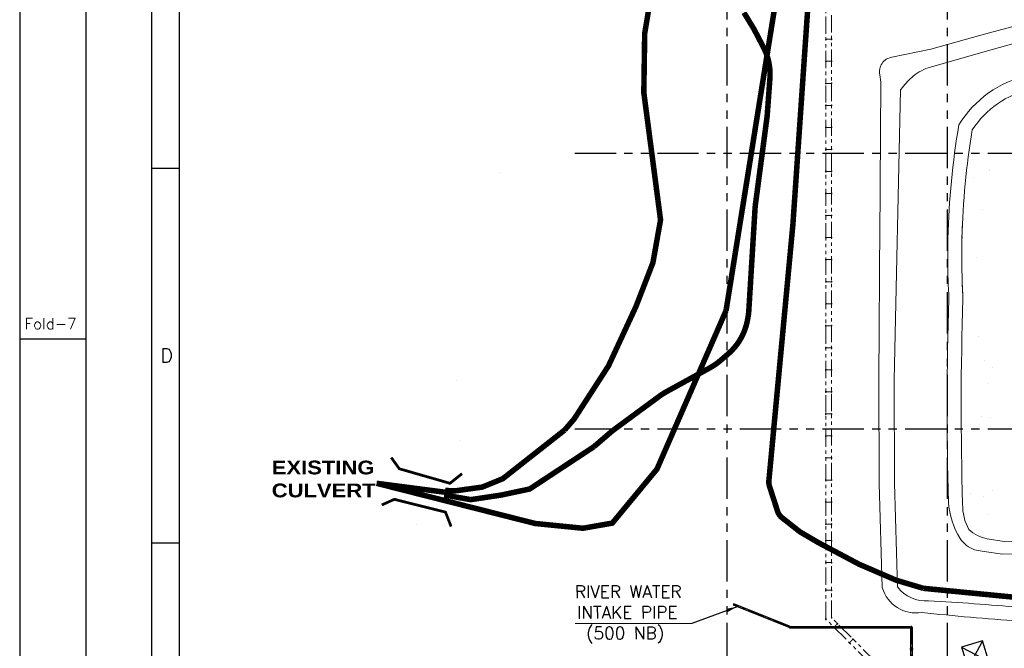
# Model space of a CAD drawing. Header units: inches. Extents: x -4968858 to -265257, y -220693 to 1871410.
# Tile 7 of 256: x -2643257 to -2285688, y 1265129 to 1493320. Entities that reach past the tile are written whole.
import ezdxf
from ezdxf.enums import TextEntityAlignment as Align

# ---------------------------------------------------------------- set-up
doc = ezdxf.new("R2010")
doc.units = ezdxf.units.IN
doc.header["$MEASUREMENT"] = 0
for name, pattern in [('CENTER', [2, 1.25, -0.25, 0.25, -0.25]), ('CENTER2', [1.125, 0.75, -0.125, 0.125, -0.125]), ('CENTERX2', [4, 2.5, -0.5, 0.5, -0.5]), ('CONTINOUS', [0]), ('CW-PIPE-ALT-1$0$HIDDEN', [0.375, 0.25, -0.125]), ('DASHED2', [0.375, 0.25, -0.125]), ('HIDDEN', [0.375, 0.25, -0.125]), ('PHANTOM', [2.5, 1.25, -0.25, 0.25, -0.25, 0.25, -0.25]), ('PHANTOM2', [1.25, 0.625, -0.125, 0.125, -0.125, 0.125, -0.125])]:
    doc.linetypes.add(name, pattern=pattern)
for name, color, linetype, lineweight in [('01_ CENTER LINE', 1, 'CENTER2', 0), ('01_Dimension', 12, 'Continuous', 13), ('01_Pipe Support', 31, 'Continuous', 13), ('16. REF LINE', 251, 'PHANTOM2', 0), ('DAM', 151, 'Continuous', 0), ('TOWER DISMNT', 2, 'Continuous', 30)]:
    doc.layers.add(name, color=color, linetype=linetype, lineweight=lineweight)
for name, color, linetype in [('garden', 84, 'Continuous'), ('grid-20m', 53, 'Continuous'), ('RAW WATER', 1, 'Continuous'), ('road', 1, 'Continuous'), ('RW intake line', 160, 'Continuous'), ('text', 7, 'Continuous')]:
    doc.layers.add(name, color=color, linetype=linetype)
doc.styles.add('ROMAND', font='romans.shx', dxfattribs={"height": 250})
doc.styles.add('RS', font='romans.shx')
doc.styles.get("Standard").update_dxf_attribs({"font": 'romans.shx', "height": 1000})
doc.dimstyles.get("Standard").update_dxf_attribs({"dimtxt": 0.18, "dimasz": 0.18, "dimexe": 0.18, "dimexo": 0.0625, "dimgap": 0.09, "dimtad": 0, "dimtih": 1, "dimtoh": 1, "dimdec": 4, "dimzin": 0, "dimdsep": 46, "dimtxsty": 'Standard', "dimcen": 0.09, "dimadec": 0, "dimazin": 0, "dimtfac": 1, "dimtdec": 4, "dimtofl": 0, "dimtmove": 0, "dimatfit": 3, "dimfxl": 0, "dimtolj": 1, "dimtzin": 0, "dimarcsym": 0})

# ---------------------------------------------------------------- blocks, each defined once
blk = doc.blocks.new('*X9')
at = {"color": 0}
for p, q in [((1026.46, 528.07), (1026.46, 528.07)), ((1024.81, 523.29), (1024.81, 523.29)), ((1032.62, 524.32), (1032.62, 524.32)), ((1032.79, 524.04), (1032.79, 524.04)), ((1026.99, 521.39), (1026.99, 521.39)), ((1030.38, 510), (1030.38, 510)), ((1027.94, 492.49), (1027.94, 492.49)), ((1028.88, 463.59), (1028.88, 463.59)), ((1030.96, 454.98), (1030.96, 454.98)), ((1033.73, 452.45), (1033.73, 452.45)), ((1032.1, 446.58), (1032.1, 446.58)), ((1029.83, 434.68), (1029.83, 434.68)), ((1033.08, 434.32), (1033.08, 434.32)), ((1033.73, 407.95), (1033.73, 407.95)), ((1025.93, 406.93), (1025.93, 406.93)), ((1030.77, 405.78), (1030.77, 405.78)), ((1032.43, 399.15), (1032.43, 399.15))]:
    blk.add_line(p, q, dxfattribs=at)
blk = doc.blocks.new('A$C27D966A1')
at = {"layer": 'DAM'}
for points, elevation in [([(1099.51, 591.97), (1070.53, 584.19), (1029.59, 573.17), (1011.49, 568.06), (997.33, 565.12, 0.437481), (992.99, 558.75), (993.36, 556.02)], 231.35), ([(1100.65, 587.08), (1070.98, 578.22), (1032.1, 567.51), (1011.41, 561.58, 0.103014), (1005.1, 558.25, 0.060322), (1001.13, 554.08, -0.032058), (1000.48, 553.3, 0.258247)], 231.57), ([(1017.7, 499.53, -0.036865), (1021.68, 540.57, -0.20613), (1046.97, 558.58, 0.016902), (1121.69, 571.06, -0.085716), (1146.14, 574.36, 0.026052), (1169.86, 576.32, -0.115472), (1207.25, 575.43, -0.019423), (1236.3, 570.01, -0.128757), (1254.19, 561.13, 0.183509), (1268.63, 549.63, 0.054809), (1298.56, 549.02), (1359.64, 549.05), (1367.1, 551.21, 0.156637), (1393.6, 566.45, -0.148902), (1410.86, 570.15, -0.023028), (1450.93, 570.53, -0.022411), (1514.16, 570.56, -0.020856), (1654.83, 567.85, -0.036869), (1660.63, 545.79, 0.015073), (1664.4, 499.7, 0.015073)], 235.64), ([(1022.8, 499.53, -0.035848), (1026.54, 538.72, -0.197464), (1047.85, 553.55, 0.016916), (1122.97, 566.12, -0.087334), (1146.12, 569.25, 0.026441), (1170.73, 571.29, -0.116957), (1206.23, 570.42, -0.019642), (1235.22, 565.02, -0.123515), (1250.27, 557.78, 0.180107), (1267.54, 544.63, 0.055249), (1298.82, 543.93), (1360.74, 544.45), (1368.17, 546.22, 0.152468), (1396.77, 562.35, -0.144471), (1410.77, 565.03, -0.023366), (1450.95, 565.43, -0.022556), (1514.13, 565.46, -0.031556), (1650.92, 561.47, -0.070195), (1655.56, 545.25, 0.002217), (1659.16, 499.7, 0.002217)], 235.64), ([(1027.38, 386.36), (1027.38, 386.36, -0.170098), (1022.19, 390.41, -0.130574), (1017.91, 403.59, -0.015742), (1018.06, 477.37, -0.02457), (1017.87, 504.87, -0.02457)], 235.64), ([(1038.12, 389.34), (1031.98, 390.36, -0.150209), (1025.3, 393.7, -0.129965), (1023.04, 402.93, -0.015966), (1023.16, 477.43, -0.024729), (1022.96, 504.61, -0.024729)], 235.64), ([(1038.12, 389.34), (1031.98, 390.36, -0.150209), (1025.3, 393.7, -0.129965), (1023.04, 402.93, -0.015966), (1023.16, 477.43, -0.020536), (1022.81, 500, -0.020536)], 235.64), ([(1562.08, 375), (1562.08, 375, 0.00134), (1562.08, 375, -0.013307), (1540.47, 374.3, -0.003323), (1507.52, 376.77, 0.001993), (1461.78, 378.17, -0.004697), (1419.85, 379.65, -0.054763), (1396.38, 384.69, -0.001655), (1370.53, 393.72, 0.117179), (1336.54, 396.57, 0.073269), (1294.59, 372.88, -0.112635), (1268.89, 367.23, 0.065), (1235.14, 367.97, -0.028169), (1188.57, 362.02, 0.007125), (1070.53, 364.85, 0.000637), (1043.81, 365.4, 0.007252), (1010.67, 367.85, -0.089308)], 229.57), ([(1587.81, 372.08), (1577.59, 371.37, 0.029161), (1562.53, 370.02, -0.013517), (1540.31, 369.3, -0.00333), (1507.23, 371.78, 0.001988), (1461.65, 373.17, -0.004713), (1419.48, 374.66, -0.055144), (1394.77, 379.96, -0.001653), (1368.92, 388.99, 0.114978), (1337.82, 391.7, 0.073243), (1297.24, 368.6, -0.116337), (1268.48, 362.23, 0.065326), (1235.86, 363.02, -0.028218), (1188.65, 357.01, 0.007144), (1070.45, 359.85, 0.000642), (1043.54, 360.41, -0.008805), (1008.19, 363.57, 0.00729)], 229.57)]:
    blk.add_lwpolyline(points, format="xyb", dxfattribs=dict(at, elevation=elevation))
for points, elevation in [([(992.96, 499.52), (993.36, 556.02), (993.36, 556.02)], 231.23), ([(999.44, 372.75), (998.28, 410.46), (998.18, 448.05), (1000.48, 553.3)], 231.23), ([(993.85, 372.58), (992.69, 410.37), (992.59, 448.1), (992.99, 504.58)], 231.23), ([(1038.12, 389.34), (1038.12, 389.34), (1059.69, 389.48)], 235.59), ([(1027.38, 386.36), (1030.82, 385.7), (1037.51, 384.74), (1059.47, 385.51)], 235.47), ([(1027.38, 386.36), (1030.82, 385.7), (1037.51, 384.74), (1059.47, 385.51)], 235.47)]:
    blk.add_lwpolyline(points, dxfattribs=dict(at, elevation=elevation))
for centre, radius, start, end in [((1006.06, 376.09, 231.12), 12.7, 196.0351, 279.6798), ((1009.5, 380.47, 231.23), 12.67, 217.524, 275.3346)]:
    blk.add_arc(centre, radius, start, end, dxfattribs=at)
at = {"layer": 'road', "linetype": 'Continuous'}
blk.add_blockref('*X9', (0, 0), dxfattribs=at)
blk = doc.blocks.new('A$C731D3036')
for p, q in [((-2590.23, 26.68), (-2590.23, 1843.18)), ((-2579.11, 37.8), (-2579.11, 1816.5)), ((-2590.23, 1389.61), (-2579.11, 1389.61)), ((-2616.91, 1320.68), (-2643.59, 1320.68)), ((-2590.23, 1238.42), (-2579.11, 1238.42))]:
    blk.add_line(p, q)
for points in [[(0, 1869.86), (-2643.59, 1869.86), (-2643.59, 0), (0, 0)], [(-26.68, 1843.18), (-2616.91, 1843.18), (-2616.91, 26.68), (-26.68, 26.68)]]:
    blk.add_lwpolyline(points, close=True)
blk.add_text('Fold-7', height=4.447).set_placement((-2641.6, 1324.64))
blk.add_text('D', height=5.56).set_placement((-2584.25, 1314.01), align=Align.MIDDLE)
blk = doc.blocks.new('Transmission')
at = {"layer": 'TOWER DISMNT', "color": 3, "linetype": 'Continuous', "lineweight": -3, "elevation": 3581}
blk.add_lwpolyline([(-2994751, 320708), (-2992430, 313152), (-2984873, 315474), (-2987195, 323030), (-2994751, 320708), (-2984873, 315474), (-2987195, 323030), (-2992430, 313152)], dxfattribs=at)
blk = doc.blocks.new('support-3')
at = {"layer": '01_ CENTER LINE'}
blk.add_line((-200, -96, 0), (-200, -2050, -1), dxfattribs=at)
at = {"layer": '01_Dimension'}
for p, q in [((-200, -104, 0), (-200, -96, 0)), ((-200, -1946, 0), (-200, -1954, 0))]:
    blk.add_line(p, q, dxfattribs=at)
at = {"layer": '01_Pipe Support', "linetype": 'CENTER2', "ltscale": 2}
for points in [[(0, -200), (-400, -200), (-400, 0), (0, 0)], [(0, -1850), (-400, -1850), (-400, -2050), (0, -2050)]]:
    blk.add_lwpolyline(points, close=True, dxfattribs=at)
at = {"layer": '01_Pipe Support'}
for points in [[(-50, -30), (-50, -170), (-52, -170, -0.3738847), (-59, -164), (-66, -116, 0.3738847), (-80, -104), (-320, -104, 0.3738847), (-334, -116), (-341, -164, -0.3738847), (-348, -170), (-350, -170), (-350, -30), (-348, -30, -0.3738847), (-341, -36), (-334, -84, 0.3738847), (-320, -96), (-80, -96, 0.3738847), (-66, -84), (-59, -36, -0.3738847), (-52, -30)], [(-50, -2020), (-50, -1880), (-52, -1880, 0.3738847), (-59, -1886), (-66, -1934, -0.3738847), (-80, -1946), (-320, -1946, -0.3738847), (-334, -1934), (-341, -1886, 0.3738847), (-348, -1880), (-350, -1880), (-350, -2020), (-348, -2020, 0.3738847), (-341, -2014), (-334, -1966, -0.3738847), (-320, -1954), (-80, -1954, -0.3738847), (-66, -1966), (-59, -2014, 0.3738847), (-52, -2020)]]:
    blk.add_lwpolyline(points, format="xyb", close=True, dxfattribs=at)
blk = doc.blocks.new('support-4')
at = {"layer": '01_ CENTER LINE'}
blk.add_line((2204, -200, 0), (0, -200, -1), dxfattribs=at)
at = {"layer": '01_Dimension'}
for p, q in [((104, -200, 0), (96, -200, 0)), ((2196, -200), (2204, -200))]:
    blk.add_line(p, q, dxfattribs=at)
at = {"layer": '01_Pipe Support', "linetype": 'CENTER2', "ltscale": 2}
for points in [[(200, -400), (200, 0), (0, 0), (0, -400)], [(2100, -400), (2100, 0), (2300, 0), (2300, -400)]]:
    blk.add_lwpolyline(points, close=True, dxfattribs=at)
at = {"layer": '01_Pipe Support'}
for points in [[(30, -350), (170, -350), (170, -348, 0.3738847), (164, -341), (116, -334, -0.3738847), (104, -320), (104, -80, -0.3738847), (116, -66), (164, -59, 0.3738847), (170, -52), (170, -50), (30, -50), (30, -52, 0.3738847), (36, -59), (84, -66, -0.3738847), (96, -80), (96, -320, -0.3738847), (84, -334), (36, -341, 0.3738847), (30, -348)], [(2270, -350), (2130, -350), (2130, -348, -0.3738847), (2136, -341), (2184, -334, 0.3738847), (2196, -320), (2196, -80, 0.3738847), (2184, -66), (2136, -59, -0.3738847), (2130, -52), (2130, -50), (2270, -50), (2270, -52, -0.3738847), (2264, -59), (2216, -66, 0.3738847), (2204, -80), (2204, -320, 0.3738847), (2216, -334), (2264, -341, -0.3738847), (2270, -348)]]:
    blk.add_lwpolyline(points, format="xyb", close=True, dxfattribs=at)
blk = doc.blocks.new('AHP BLOCK')
at = {"layer": '01_Dimension'}
for p, q in [((-446.38, 377.96, 0.01), (-446.38, 377.96, 0.01)), ((-444.28, 378.47, 0.01), (-444.28, 378.48, 0.01))]:
    blk.add_line(p, q, dxfattribs=at)
at = {"layer": '01_Pipe Support', "linetype": 'CENTER2', "ltscale": 2, "elevation": 0.01}
for points in [[(-446.48, 378.16), (-446.48, 377.76), (-446.28, 377.76), (-446.28, 378.16)], [(-444.38, 378.27), (-444.38, 378.67), (-444.18, 378.67), (-444.18, 378.27)]]:
    blk.add_lwpolyline(points, close=True, dxfattribs=at)
at = {"layer": '01_Pipe Support', "elevation": 0.01}
for points in [[(-446.31, 378.11), (-446.45, 378.11), (-446.45, 378.1, 0.373885), (-446.44, 378.1), (-446.4, 378.09, -0.373885), (-446.38, 378.08), (-446.38, 377.84, -0.373885), (-446.4, 377.82), (-446.44, 377.82, 0.373885), (-446.45, 377.81), (-446.45, 377.81), (-446.31, 377.81), (-446.31, 377.81, 0.373885), (-446.32, 377.82), (-446.36, 377.82, -0.373885), (-446.38, 377.84), (-446.38, 378.08, -0.373885), (-446.36, 378.09), (-446.32, 378.1, 0.373885), (-446.31, 378.1)], [(-444.21, 378.32), (-444.35, 378.32), (-444.35, 378.32, -0.373885), (-444.34, 378.33), (-444.3, 378.34, 0.373885), (-444.28, 378.35), (-444.28, 378.59, 0.373885), (-444.3, 378.61), (-444.34, 378.61, -0.373885), (-444.35, 378.62), (-444.35, 378.62), (-444.21, 378.62), (-444.21, 378.62, -0.373885), (-444.22, 378.61), (-444.26, 378.61, 0.373885), (-444.28, 378.59), (-444.28, 378.35, 0.373885), (-444.26, 378.34), (-444.22, 378.33, -0.373885), (-444.21, 378.32)]]:
    blk.add_lwpolyline(points, format="xyb", close=True, dxfattribs=at)
at = {"layer": '16. REF LINE', "ltscale": 10}
for p, q in [((-446.38, 377.96, 0.01), (-446.38, 679.86, 0.01)), ((-444.28, 378.47, 0.01), (-444.28, 680.52, 0.01)), ((-421.38, 352.96, 0.01), (-446.38, 377.96, 0.01)), ((-419.53, 353.72, 0.01), (-444.28, 378.47, 0.01))]:
    blk.add_line(p, q, dxfattribs=at)
at = {"layer": '01_Dimension', "xscale": 0.001, "yscale": 0.001, "zscale": 0.001}
for p in [(-446.48, 588.67, 0.01), (-446.48, 580.67, 0.01), (-446.48, 572.67, 0.01), (-446.48, 564.67, 0.01), (-446.48, 556.67, 0.01), (-446.48, 548.67, 0.01), (-446.48, 540.67, 0.01), (-446.48, 532.67, 0.01), (-446.48, 524.67, 0.01), (-446.48, 516.67, 0.01), (-446.48, 508.67, 0.01), (-446.48, 500.67, 0.01), (-446.48, 492.67, 0.01), (-446.48, 484.67, 0.01), (-446.48, 476.67, 0.01), (-446.48, 468.67, 0.01), (-446.48, 460.67, 0.01), (-446.48, 452.67, 0.01), (-446.48, 444.67, 0.01), (-446.48, 436.67, 0.01), (-446.48, 428.67, 0.01), (-446.48, 420.67, 0.01), (-446.48, 412.67, 0.01), (-446.48, 406.67, 0.01), (-446.48, 398.67, 0.01), (-446.48, 388.67, 0.01)]:
    blk.add_blockref('support-4', p, dxfattribs=at)
at = {"layer": '01_Dimension', "xscale": 0.001, "yscale": 0.001, "zscale": 0.001, "rotation": 315}
for p in [(-441.95, 376.28, 0), (-436.29, 370.62, 0)]:
    blk.add_blockref('support-3', p, dxfattribs=at)
blk = doc.blocks.new('RW Intake Line')
at = {"layer": 'RW intake line'}
h = blk.add_hatch(dxfattribs=at)
h.set_pattern_fill('ANSI31', color=256, scale=100)
h.set_pattern_definition([(45, (-20000000, 2e-10), (-8.83883476, 8.83883476), [])])
edge = h.paths.add_edge_path()
edge.add_arc((-19077409, 336251), 147, 98.0833, 218.20101)
edge.add_arc((-19077504, 336016), 147, 98.08018, 218.20414)
edge.add_arc((-19077640, 336070), 147, 278.08019, 398.20412)
edge.add_arc((-19077504, 336016), 147, 98.08018, 218.20414)
edge.add_arc((-19077640, 336070), 147, 278.08019, 398.20412)
h = blk.add_hatch(dxfattribs=at)
h.set_pattern_fill('ANSI31', color=256, scale=100)
h.set_pattern_definition([(45, (-20000000, 5091.155), (-8.83883476, 8.83883476), [])])
edge = h.paths.add_edge_path(flags=17)
edge.add_arc((-19007573, 273127), 147, 299.93802, 420.06198)
edge.add_arc((-19007427, 273127), 147, 119.93803, 240.06197)
edge = h.paths.add_edge_path(flags=17)
edge.add_arc((-19007573, 273127), 147, 299.93802, 420.06198)
edge.add_arc((-19007427, 273127), 147, 119.93803, 240.06197)
at = {"layer": 'RW intake line', "color": 2, "linetype": 'CENTER', "ltscale": 5000}
for p, q in [((-19057181, 328000), (-19077524, 336161)), ((-19057181, 328000), (-19013000, 328000)), ((-19013000, 328254), (-19013000, 328254)), ((-19013000, 328000), (-19013000, 273000)), ((-19013000, 319746), (-19013000, 319746)), ((-19013000, 273000), (-19007500, 273000))]:
    blk.add_line(p, q, dxfattribs=at)
at = {"layer": 'RW intake line'}
for p, q in [((-19057223, 328291), (-19077430, 336396)), ((-19057412, 327819), (-19077619, 335925)), ((-19057223, 328291), (-19057412, 327819)), ((-19057034, 328254), (-19013000, 328254)), ((-19057034, 328254), (-19057034, 327746)), ((-19057034, 327746), (-19013254, 327746)), ((-19013508, 328254), (-19013508, 327746)), ((-19013254, 328000), (-19013254, 273508)), ((-19012746, 327492), (-19013254, 327492)), ((-19012746, 328000), (-19012746, 273508)), ((-19012746, 320508), (-19013254, 320508)), ((-19012746, 319492), (-19013254, 319492)), ((-19013254, 273508), (-19012746, 273508)), ((-19012492, 273254), (-19007500, 273254)), ((-19012492, 273254), (-19012492, 272746)), ((-19012492, 272746), (-19007500, 272746)), ((-19008516, 272746), (-19008516, 273254))]:
    blk.add_line(p, q, dxfattribs=at)
at = {"layer": 'RW intake line', "color": 2, "linetype": 'CENTER', "ltscale": 500}
for p, q in [((-19012405, 320000), (-19013595, 320000)), ((-19008008, 272405), (-19008008, 273595))]:
    blk.add_line(p, q, dxfattribs=at)
at = {"layer": 'RW intake line'}
for points in [[(-19077430, 336396, 0.5780353), (-19077524, 336161, 0.5780717), (-19077619, 335925, 0.5780715), (-19077524, 336161, 0.5780717), (-19077619, 335925, 0.5780715), (-19077524, 336161, 0.5780715)], [(-19007500, 272746, 0.5780353), (-19007500, 273000, 0.5780717), (-19007500, 273254, 0.5780715), (-19007500, 273000, 0.5780717), (-19007500, 273254, 0.5780715), (-19007500, 273000, 0.5780715)]]:
    blk.add_lwpolyline(points, format="xyb", dxfattribs=at)
for centre, radius, start, end in [((-19057034, 328762), 1016, 248.14216, 270), ((-19057034, 328762), 508, 248.14216, 270), ((-19013000, 328000), 254, 359.99946, 180), ((-19013000, 320000), 254, 180, 0.00054), ((-19012492, 273508), 762, 180, 270), ((-19012492, 273508), 254, 180, 270), ((-19008008, 273000, -193284), 254, 90, 270.00054)]:
    blk.add_arc(centre, radius, start, end, dxfattribs=at)
at = {"layer": 'RW intake line', "color": 2, "linetype": 'CENTER', "ltscale": 2.5}
blk.add_arc((-19057034, 328762), 762, 248.14216, 270, dxfattribs=at)
at = {"layer": 'RW intake line', "color": 2, "linetype": 'CENTER', "ltscale": 5000}
blk.add_arc((-19012492, 273508), 508, 180, 270, dxfattribs=at)

msp = doc.modelspace()

# ---------------------------------------------------------------- linework, layer by layer
at = {"color": 4, "linetype": 'CONTINOUS', "lineweight": 15}
msp.add_line((-2441489.8, 1274113.4), (-2399192.5, 1274113.4), dxfattribs=at)
at = {"color": 252, "linetype": 'CENTERX2', "ltscale": 5}
msp.add_lwpolyline([(-2490383.6, 1344670.1, 0.1, 0.1, 0), (-2478784.3, 1379316.2, 0.1, 0.1, 0), (-2466043.8, 1423167, 0.1, 0.1, 0), (-2459184.1, 1444353.4, 0.1, 0.1, 0), (-2454189.8, 1459127.9, 0.1, 0.1, 0), (-2449824.5, 1475952.5, 0.1, 0.1, 0), (-2444706.1, 1495554.7, 0.1, 0.1, 0), (-2442710.5, 1504403.2, 0.1, 0.1, 0), (-2441338.6, 1512005.4, 0.1, 0.1, 0), (-2438568.4, 1535592.7, 0.1, 0.1, 0), (-2437570.7, 1550944.9, 0.1, 0.1, 0), (-2438376, 1566385.9, 0.1, 0.1, 0), (-2439772.7, 1577551.2, 0.1, 0.1, 0), (-2447554.6, 1605464.5, 0.1, 0.1, 0), (-2452946, 1624084.3, 0, 0, -0.38979632), (-2417713.4, 1700940.6, 0, 0, 0)], format="xyseb", dxfattribs=at)
at = {"color": 8, "ltscale": 40, "const_width": 2000}
for points in [[(-2445365.5, 1344348.7), (-2441888.6, 1348391.5), (-2429442.5, 1367637.4), (-2419456.4, 1389190.6), (-2413286.4, 1405137.4), (-2410529.9, 1420662.1), (-2416600.8, 1466858.7), (-2416279.8, 1488369.3), (-2411761.9, 1515242.9), (-2410871.9, 1541326.9), (-2415098.3, 1573352.2), (-2421437.9, 1603265.9), (-2428690.1, 1625170.4), (-2433397.3, 1632928.6)], [(-2488761.3, 1322443.1), (-2485228.1, 1322269.5), (-2475292.6, 1323648.4), (-2467840.9, 1326681.9), (-2445365.5, 1344348.7)], [(-2489111.9, 1320775.1), (-2479432.4, 1319098.1), (-2468392.9, 1320752.8), (-2458043.4, 1322958.9), (-2434776.5, 1338270.9)], [(-2488896.4, 1321800.2), (-2513654.6, 1325027.2)]]:
    msp.add_lwpolyline(points, dxfattribs=at)
at = {"color": 6, "linetype": 'CW-PIPE-ALT-1$0$HIDDEN', "ltscale": 30, "const_width": 0.1}
for points in [[(-2485705.2, 1333624.6), (-2471624.3, 1377078.5), (-2458873.4, 1420965.1), (-2452063.6, 1441997.3), (-2446998.1, 1456982.5), (-2442566.3, 1474063.3), (-2437417.6, 1493781.8), (-2435358.6, 1502911.5), (-2433916.7, 1510900.9), (-2431096.8, 1534911.6), (-2430058, 1550896.9), (-2430900.3, 1567047.6), (-2432399.5, 1579031.8), (-2440340.1, 1607514.5), (-2445808, 1626398.5)], [(-2497495.6, 1347051.1), (-2485944.3, 1381553.9), (-2473214.2, 1425368.9), (-2466304.5, 1446709.5), (-2461381.5, 1461273.4), (-2457082.7, 1477841.7), (-2451994.6, 1497327.6), (-2450062.5, 1505894.9), (-2448760.4, 1513109.9), (-2446039.9, 1536273.7), (-2445083.4, 1550993), (-2445851.7, 1565724.2), (-2447146, 1576070.6), (-2454769, 1603414.4), (-2460080.4, 1621771.2)]]:
    msp.add_lwpolyline(points, dxfattribs=at)
at = {"color": 252, "linetype": 'ByBlock'}
for points in [[(-2315090.2, 1286905.1, 2000, 2000, 0), (-2324972.9, 1289848.8, 2000, 2000, 0), (-2338397.4, 1295630.7, 2000, 2000, 0), (-2353210.6, 1303494.2, 2000, 2000, 0), (-2359922.8, 1307425.9, 2000, 2000, 0), (-2366399, 1312524.4, 2000, 2000, -0.14874495), (-2368016.5, 1314845.8, 2000, 2000, 0), (-2370974, 1323977.3, 2000, 2000, -0.10203215), (-2371189.2, 1325928.7, 2000, 2000, 0), (-2362466.9, 1418941, 2000, 2000, 0), (-2355448.3, 1521001.8, 2000, 2000, 0), (-2342520.6, 1561926.5, 2000, 2000, 0), (-2322616.9, 1583324.5, 2000, 2000, 0), (-2307356, 1589210.1, 2000, 2000, 0), (-2268480.3, 1589243.8, 2000, 2000, 0), (-2216228.7, 1589372.6, 2000, 2000, 0), (-2177272.2, 1587467, 2000, 2000, 0), (-2126696.2, 1582479.1, 0, 0, 0)], [(-2315090.2, 1286905.1, 2000, 2000, 0), (-2272130.6, 1282697.4, 2000, 2000, 0), (-2205949.6, 1282768.6, 2000, 2000, 0), (-2155231, 1286391.6, 2000, 2000, 0), (-2130803.7, 1292719.7, 2000, 2000, 0), (-2105471.7, 1298445.1, 2000, 2000, 0), (-2075013.1, 1300253.2, 2000, 2000, 0), (-2048672.3, 1298779.7, 2000, 2000, 0), (-2025149.7, 1299081.1, 2000, 2000, 0), (-2005547.6, 1302998.4, 2000, 2000, 0), (-1987453.3, 1314147.9, 2000, 2000, 0), (-1975390.5, 1321078.7, 2000, 2000, 0), (-1954582.1, 1324092.1, 2000, 2000, 0), (-1934376.8, 1323489.4, 2000, 2000, 0), (-1898004.3, 1316835.3, 2000, 2000, 0), (-1877742.5, 1313734.6, 2000, 2000, 0), (-1864234.6, 1313369.8, 2000, 2000, 0), (-1843402.4, 1307213.3, 2000, 2000, 0), (-1823481.4, 1291847.6, 2000, 2000, 0), (-1796221.2, 1277180.4, 2000, 2000, 0), (-1769015.9, 1273999.4, 2000, 2000, 0), (-1701376, 1271448.1, 2000, 2000, 0), (-1647743.4, 1270665.8, 2000, 2000, 0), (-1632475.7, 1271448.1, 0, 0, 0)]]:
    msp.add_lwpolyline(points, format="xyseb", dxfattribs=at)
at = {"color": 8, "ltscale": 30, "const_width": 2000}
for points in [[(-2386737.4, 1387718.8), (-2367423.7, 1508061.1)], [(-2386737.4, 1387718.8), (-2411822.1, 1330197.2), (-2428037.8, 1310579.2), (-2438729.8, 1308702.3), (-2456068.2, 1310434.8), (-2513654.6, 1325027.2)]]:
    msp.add_lwpolyline(points, dxfattribs=at)
at = {"color": 8, "ltscale": 40, "const_width": 2000}
msp.add_lwpolyline([(-2434776.5, 1338270.9), (-2428519, 1343630.3, -0.01839874), (-2427307.9, 1344592.7), (-2410836.6, 1356720, -0.03304726), (-2408496.9, 1358215), (-2392444.9, 1367036.8, 0.05147752), (-2388894, 1369494.3), (-2385991.5, 1371980.2, 0.16780059), (-2379051.3, 1383823.8), (-2378841.4, 1384872.7, 0.03416267), (-2378471.5, 1387718.8), (-2376207.9, 1424812.1, -0.01777801), (-2376063.9, 1426300), (-2371894, 1457693.8, 0.01474009), (-2371767.1, 1458926.8), (-2370810.1, 1471995.9, 0.13912017), (-2373128.6, 1483238.6), (-2376279, 1489292.5, 0.01682602), (-2376974, 1490524.9), (-2380246.9, 1495897.7, -0.13764287)], format="xyb", dxfattribs=at)
at = {"color": 6, "linetype": 'CW-PIPE-ALT-1$0$HIDDEN', "ltscale": 30, "const_width": 0.1}
for points in [[(-2497602.2, 1346705.2), (-2503053.9, 1327368.1), (-2506091.7, 1312915.8), (-2508858.4, 1300098.4), (-2510287.5, 1289626.5, 0.06830692), (-2510284.9, 1286294.9), (-2509318.7, 1279295.5), (-2505609.1, 1266057.1), (-2501030.8, 1255052.9, 0.03548739), (-2500251.7, 1253500.7), (-2489837.4, 1235974.4), (-2488475.1, 1233932.5)], [(-2485705.2, 1333624.6), (-2488479, 1323786.1), (-2491420.8, 1309790.5), (-2494074.2, 1297497.9), (-2495146.8, 1289638.2, 0.06830692), (-2495144.3, 1286306.6), (-2494599.4, 1282358.9), (-2491410.7, 1270979.7), (-2487591.1, 1261798.9, 0.03548739), (-2486811.9, 1260246.8), (-2477142.2, 1243973.5), (-2475323.4, 1241247.5)]]:
    msp.add_lwpolyline(points, format="xyb", dxfattribs=at)
at = {"color": 252, "linetype": 'CENTERX2', "ltscale": 5, "const_width": 0.1}
msp.add_lwpolyline([(-2490383.6, 1344670.1), (-2495766.4, 1325577.1), (-2498756.3, 1311353.1), (-2501466.3, 1298798.1), (-2502944.5, 1287966.4), (-2501959, 1280827.2), (-2498509.9, 1268518.4), (-2493976.5, 1257622.1), (-2483489.8, 1239973.9), (-2482574.2, 1238601.6)], dxfattribs=at)
at = {"color": 1, "linetype": 'HIDDEN', "ltscale": 20, "const_width": 1000}
for points in [[(-2482621.1, 1328529.4), (-2487003.5, 1325023.1), (-2505397.9, 1330303.1), (-2508319.8, 1334370.2)], [(-2486593.9, 1309329.8), (-2488627.2, 1314561.1), (-2507189.3, 1319217.1), (-2511756.7, 1317163.5)]]:
    msp.add_lwpolyline(points, dxfattribs=at)
at = {"layer": 'grid-20m', "linetype": 'PHANTOM', "ltscale": 12000}
for p, q in [((-2386442.1, 1754389.9), (-2386442.1, 635870.7)), ((-2306442.1, 1754389.9), (-2306442.1, 635870.7)), ((-2441692.3, 1444843.6), (-488163.4, 1444843.6)), ((-2441692.3, 1344843.6), (-488163.4, 1344843.6))]:
    msp.add_line(p, q, dxfattribs=at)
at = {"layer": 'RAW WATER', "color": 1, "linetype": 'DASHED2', "lineweight": 15, "ltscale": 5}
msp.add_arc((-2384964.9, 1373419.5), 1000, 0, 33.507613, dxfattribs=at)

# ---------------------------------------------------------------- block references
at = {"color": 1, "linetype": 'CONTINOUS', "lineweight": 15}
for name, p, xscale, yscale, zscale in [('A$C731D3036', (-265257.4, 189410.5), 899.5333670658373, 899.5333670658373, 899.5333670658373), ('AHP BLOCK', (-1904106.5, 897749.5), 1000, 1000, 1000)]:
    msp.add_blockref(name, p, dxfattribs=dict(at, xscale=xscale, yscale=yscale, zscale=zscale))
at = {"color": 7, "xscale": 1000, "yscale": 1000, "zscale": 1000}
msp.add_blockref('A$C27D966A1', (-3323856.8, 914563.3), dxfattribs=at)
at = {"linetype": 'CONTINOUS', "lineweight": 15}
msp.add_blockref('Transmission', (693557.9, 944843.6), dxfattribs=at)
at = {"layer": 'garden'}
msp.add_blockref('RW Intake Line', (16693557.9, 944843.6), dxfattribs=at)

# ---------------------------------------------------------------- texts
at = {"color": 142, "lineweight": 30, "insert": (-2551731.9, 1333263), "char_height": 5000, "width": 81871.952, "attachment_point": 1, "style": 'ROMAND'}
msp.add_mtext('{\\fArial Black|b0|i0|c0|p34;\\C7;EXISTING\\PCULVERT}', dxfattribs=at)
at = {"layer": 'text', "linetype": 'CONTINOUS', "lineweight": 15, "insert": (-2442857.7, 1287881.9), "char_height": 4500, "width": 46196.617, "attachment_point": 1, "rotation": 0.105211, "style": 'RS'}
msp.add_mtext('{\\W0.394862; }RIVER WATER  \\P{\\W0.656766; }INTAKE PIPE \\P{\\W1.70438; }(500 NB)', dxfattribs=at)

# ---------------------------------------------------------------- leaders
at = {"color": 4}
msp.add_leader([(-2382714.1, 1280228.1), (-2399192.5, 1274113.4)], dimstyle='Standard', override={"dimasz": 4000, "dimzin": 1}, dxfattribs=at)

doc.saveas('drawing.dxf')
